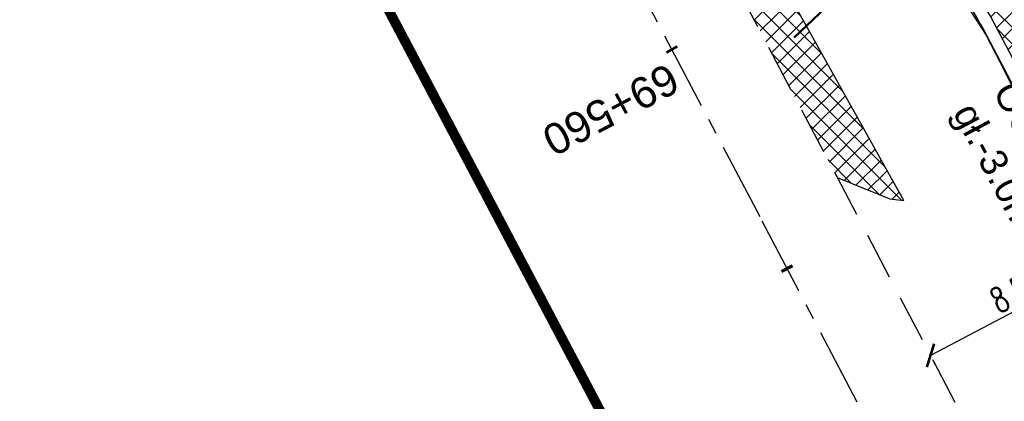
# Model space of a CAD drawing. Header units: metres. Extents: x 7529682 to 7533711, y 5721195 to 5727842.
# Tile 36 of 232: x 7531116 to 7531156, y 5725059 to 5725075. Entities that reach past the tile are written whole.
import ezdxf

# ---------------------------------------------------------------- set-up
doc = ezdxf.new("R2010")
doc.units = ezdxf.units.M
doc.header["$PDMODE"] = 1
doc.header["$PDSIZE"] = 0.3
for name, pattern in [('817-dzialki-09-05-04$0$HIDDEN', [0.375, 0.25, -0.125]), ('ACAD_ISO05W100', [33, 24, -3, 0, -3, 0, -3]), ('CENTER', [50.800000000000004, 31.75, -6.35, 6.35, -6.35]), ('HIDDEN', [9.524999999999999, 6.35, -3.175])]:
    doc.linetypes.add(name, pattern=pattern)
for name, color, linetype in [('C-DROGI-SYTUACJA-ETYKIETY', 7, 'Continuous'), ('D-hatch-pobocza', 131, 'Continuous'), ('D-otw-geotechniczne', 4, 'Continuous'), ('D-pobocza', 60, 'Continuous'), ('D-skarpa', 2, 'Continuous'), ('D-skarpa-kreskowanie', 2, 'Continuous'), ('D-wymiary', 1, 'Continuous')]:
    doc.layers.add(name, color=color, linetype=linetype)
for name, color, linetype, lineweight, true_color in [('D-hatch-ciag-pieszo-rowerowy', 7, 'Continuous', 13, 0xff9f80), ('D-LR-etap-III', 7, '817-dzialki-09-05-04$0$HIDDEN', 50, 0x00008f), ('D-przekroje-pop', 7, 'Continuous', 50, 0x000099)]:
    doc.layers.add(name, color=color, linetype=linetype, lineweight=lineweight, true_color=true_color)
for name, color, linetype, lineweight in [('D-krawędzie', 3, 'Continuous', 30), ('D-obrzeża', 2, 'Continuous', 30), ('D-oś', 10, 'CENTER', 30), ('D-pas-drogowy', 7, 'ACAD_ISO05W100', 50)]:
    doc.layers.add(name, color=color, linetype=linetype, lineweight=lineweight)
doc.styles.add('ARIAL', font='arial.ttf', dxfattribs={"height": 1})
doc.styles.add('DIMTEXT', font='simplex.shx', dxfattribs={"width": 0.7})
doc.styles.get("Standard").update_dxf_attribs({"font": 'arial.ttf'})
doc.dimstyles.new('500', dxfattribs={"dimtxt": 1, "dimasz": 0.6999999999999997, "dimexe": 0.2, "dimexo": 0.5, "dimgap": 0.2, "dimtad": 1, "dimrnd": 0.005, "dimzin": 0, "dimdsep": 46, "dimtxsty": 'DIMTEXT', "dimblk": 'ARCHTICK', "dimcen": 0, "dimclrd": 256, "dimclre": 256, "dimclrt": 2, "dimadec": 5, "dimazin": 0, "dimtfac": 1, "dimtofl": 0, "dimtmove": 0, "dimatfit": 3, "dimfxl": 1, "dimtolj": 1, "dimtzin": 0, "dimlwd": -1, "dimlwe": -1, "dimarcsym": 0})
pattern_1 = [(45, (0, 0), (-0.3367596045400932, 0.3367596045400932), []), (135, (0, 0), (-0.3367596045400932, -0.3367596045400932), [])]

# ---------------------------------------------------------------- blocks, each defined once
blk = doc.blocks.new('AeccTickLine')
at = {"color": 0, "linetype": 'ByBlock', "lineweight": -2}
blk.add_line((0, 1), (-3.673819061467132e-16, -1), dxfattribs=at)
blk = doc.blocks.new('_ArchTick')
at = {"color": 0, "linetype": 'ByBlock', "const_width": 0.15}
blk.add_lwpolyline([(-0.5, -0.5), (0.5, 0.5)], dxfattribs=at)
blk = doc.blocks.new('*D77')
at = {"layer": 'D-wymiary', "transparency": 16777216}
for p, q in [((7531160.660614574, 5725065.002524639), (7531153.086024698, 5725061.029181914)), ((7531160.850076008, 5725064.641344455), (7531160.753520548, 5725064.825413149)), ((7531153.275486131, 5725060.668001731), (7531153.178930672, 5725060.852070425))]:
    blk.add_line(p, q, dxfattribs=at)
at = {"layer": 'Defpoints', "color": 0, "transparency": 16777216}
for p in [(7531160.617811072, 5725065.084123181), (7531153.043221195, 5725061.110780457), (7531153.086024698, 5725061.029181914)]:
    blk.add_point(p, dxfattribs=at)
at = {"layer": 'D-wymiary', "transparency": 16777216, "xscale": 0.6999999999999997, "yscale": 0.6999999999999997, "zscale": 0.6999999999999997}
for p, rotation in [((7531160.660614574, 5725065.002524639), 27.67980033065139), ((7531153.086024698, 5725061.029181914), 207.6798003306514)]:
    blk.add_blockref('_ArchTick', p, dxfattribs=dict(at, rotation=rotation))
at = {"layer": 'D-wymiary', "color": 2, "transparency": 16777216, "insert": (7531156.548148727, 5725063.635743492), "char_height": 1, "attachment_point": 5, "rotation": 27.67980033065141, "style": 'DIMTEXT'}
blk.add_mtext('\\A1;8.56', dxfattribs=at)

msp = doc.modelspace()

# ---------------------------------------------------------------- hatches: boundary and pattern name
at = {"layer": 'D-hatch-ciag-pieszo-rowerowy'}
h = msp.add_hatch(dxfattribs=at)
h.set_pattern_fill('ANSI37', color=256, scale=0.15, style=0)
h.set_pattern_definition(pattern_1)
edge = h.paths.add_edge_path()
edge.add_line((7531153.086514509, 5725081.510651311), (7531151.456638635, 5725079.596189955))
edge.add_line((7531151.456638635, 5725079.596189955), (7531153.382484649, 5725077.565274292))
edge.add_arc((7531142.498067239, 5725067.243963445), 14.99999999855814, 27.78069431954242, 43.47889924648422, ccw=False)
edge.add_line((7531155.769138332, 5725074.235291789), (7531156.913255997, 5725072.063506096))
edge.add_line((7531156.913255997, 5725072.063506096), (7531159.315153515, 5725067.482512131))
edge.add_line((7531159.315153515, 5725067.482512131), (7531159.571573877, 5725067.580897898))
edge.add_line((7531159.571573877, 5725067.580897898), (7531160.08253576, 5725067.813434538))
edge.add_line((7531160.08253576, 5725067.813434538), (7531160.661084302, 5725068.066323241))
edge.add_line((7531160.661084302, 5725068.066323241), (7531162.122616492, 5725068.74186684))
edge.add_line((7531162.122616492, 5725068.74186684), (7531164.32240203, 5725069.742980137))
edge.add_line((7531164.32240203, 5725069.742980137), (7531163.357744, 5725071.533248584))
edge.add_line((7531163.357744, 5725071.533248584), (7531162.182687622, 5725071.112539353))
edge.add_arc((7531161.508528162, 5725072.995491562), 1.999999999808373, 207.780694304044, 289.6990549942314, ccw=False)
edge.add_line((7531159.739052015, 5725072.06331445), (7531157.82035058, 5725075.705429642))
edge.add_arc((7531144.549279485, 5725068.714101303), 14.9999999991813, 27.78069429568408, 43.47889927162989)
edge.add_line((7531155.43369689, 5725079.035412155), (7531153.086514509, 5725081.510651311))
at = {"layer": 'D-hatch-pobocza'}
h = msp.add_hatch(dxfattribs=at)
h.set_pattern_fill('ANSI37', color=256, scale=0.15, style=0)
h.set_pattern_definition(pattern_1)
h.paths.add_polyline_path([(7531057.009999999, 5725246.72), (7531044.19, 5725271.11), (7531030.969999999, 5725296.42), (7531019.37, 5725318.31), (7531007.54, 5725340.71), (7530994.469999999, 5725365.47), (7530982.58, 5725387.65), (7530971.809999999, 5725408.22), (7530959.96, 5725430.76), (7530944.54, 5725460.14), (7530935.92, 5725477.07), (7530923.099999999, 5725500.31), (7530908, 5725529.49), (7530889.658288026, 5725563.375066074), (7530889.585888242, 5725561.256865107), (7530918.171722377, 5725507.178125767), (7530950.162943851, 5725446.305402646), (7530993.419108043, 5725364.264712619), (7531022.766433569, 5725308.719304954), (7531053.80955549, 5725249.872416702), (7531081.165622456, 5725197.874670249), (7531103.902359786, 5725154.540603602), (7531128.123220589, 5725108.448161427), (7531149.321390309, 5725068.209396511), (7531151.44, 5725067.36), (7531152.004139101, 5725067.286014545), (7531141.2, 5725086.69), (7531129.87, 5725108.78), (7531118.46, 5725130.11), (7531107.389999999, 5725151.39), (7531095.36, 5725174.01), (7531083.61, 5725196.49), (7531071.559999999, 5725218.8)])

# ---------------------------------------------------------------- linework, layer by layer
at = {"layer": 'D-krawędzie', "linetype": 'HIDDEN', "ltscale": 0.3, "flags": 128}
msp.add_lwpolyline([(7530572.009999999, 5726166.06), (7530620.380949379, 5726072.761487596), (7530641.555222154, 5726032.007915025), (7530660.960861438, 5725995.070069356), (7530689.128213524, 5725941.540167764), (7530707.335918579, 5725907.031820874), (7530725.255781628, 5725873.092686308), (7530743.969545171, 5725837.653904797), (7530770.526708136, 5725787.119408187), (7530787.864146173, 5725754.266918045), (7530809.897571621, 5725712.541613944), (7530824.739035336, 5725684.389287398), (7530840.856259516, 5725653.693092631), (7530860.675070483, 5725616.154465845), (7530865.283000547, 5725607.394015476), (7530878.050274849, 5725583.079962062), (7530918.171722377, 5725507.178125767), (7530950.162943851, 5725446.305402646), (7530993.419108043, 5725364.264712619), (7531022.766433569, 5725308.719304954), (7531053.80955549, 5725249.872416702), (7531081.165622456, 5725197.874670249), (7531103.902359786, 5725154.540603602), (7531128.123220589, 5725108.448161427), (7531149.3, 5725068.249999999), (7531167.380094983, 5725033.766927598), (7531197.164745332, 5724976.987689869), (7531228.151004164, 5724918.034426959), (7531253.152837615, 5724870.491119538), (7531286.7961686, 5724806.653565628), (7531306.739858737, 5724768.664832), (7531335.094443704, 5724714.652299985), (7531357.3191504, 5724672.438740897), (7531373.644908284, 5724641.454376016), (7531392.161870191, 5724605.998675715), (7531418.480331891, 5724555.852756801), (7531439.726902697, 5724515.582472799), (7531468.399107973, 5724461.077223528), (7531491.782023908, 5724416.527754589), (7531531.990296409, 5724339.832565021), (7531557.226635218, 5724291.658956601), (7531569.851546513, 5724267.577443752), (7531591.375556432, 5724226.547822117), (7531610.003879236, 5724191.103071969), (7531616.882991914, 5724177.998849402), (7531629.984986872, 5724153.025496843), (7531641.006768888, 5724132.021778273), (7531664.906257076, 5724087.616922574), (7531677.64401952, 5724064.785715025), (7531683.112433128, 5724054.988140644), (7531686.752875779, 5724048.180044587), (7531695.447538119, 5724031.696667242), (7531703.748818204, 5724015.917210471), (7531709.214143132, 5724005.513965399), (7531719.388607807, 5723986.14687362), (7531726.295217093, 5723973.000144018), (7531732.740794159, 5723960.735633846), (7531735.13, 5723956.19)], dxfattribs=at)
at = {"layer": 'D-LR-etap-III', "ltscale": 10, "flags": 128}
msp.add_lwpolyline([(7531750.474471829, 5723895.103125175, 0.4, 0.4, 0), (7531750.505, 5723895.13, 0.4, 0.4, 0), (7531682.71, 5724022.92, 0.4, 0.4, 0), (7531619.177023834, 5724147.203692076, 0.4, 0.4, 0), (7531592.308960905, 5724198.48863389, 0.4, 0.4, 0), (7531553.263875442, 5724272.918564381, 0.4, 0.4, 0), (7531504.019999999, 5724366.79, 0.4, 0.4, 0), (7531482.09, 5724407.62, 0.4, 0.4, 0), (7531412.350402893, 5724541.182759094, 0.4, 0.4, 0), (7531388.463669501, 5724586.929768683, 0.4, 0.4, 0), (7531345.12, 5724669.94, 0.4, 0.4, 0), (7531127.66, 5725081.67, 0.4, 0.4, 0), (7531059.253139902, 5725211.040795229, 0.4, 0.4, 0), (7531008.007244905, 5725307.953830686, 0.4, 0.4, 0), (7530964.181635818, 5725390.835555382, 0.4, 0.4, 0), (7530914.557354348, 5725484.683561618, 0.4, 0.4, 0), (7530865.243241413, 5725577.493975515, 0.4, 0.4, 0), (7530840.085257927, 5725624.058651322, 0.4, 0.4, 0), (7530802.559525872, 5725694.924584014, 0.4, 0.4, 0), (7530755.54, 5725787.51, 0.4, 0.4, 0), (7530708.717810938, 5725876.303221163, 0.4, 0.4, 0), (7530695.12, 5725902.09, 0.4, 0.4, 0), (7530642.91397006, 5726001.07839487, 0.4, 0.4, 0), (7530634.934723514, 5726016.146615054, 0.4, 0.4, 0), (7530610.820000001, 5726061.929999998, 0.4, 0.4, 0), (7530610.820000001, 5726061.929999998, 0.4, 0.4, 0), (7530607.21, 5726063.51, 0.4, 0.4, 0), (7530597.42, 5726080.68, 0.4, 0.4, 0), (7530591.16, 5726088.44, 0.4, 0.4, 0), (7530581.28, 5726107.21, 0.4, 0.4, 0), (7530571.29, 5726130.56, 0.4, 0.4, 0), (7530549.554994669, 5726171.527317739, 0.4, 0.4, 0), (7530531.014309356, 5726206.473807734, 0.4, 0.4, 0), (7530516.461208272, 5726236.016618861, 0.4, 0.4, 0), (7530500.798929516, 5726266.141265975, 0.4, 0.4, 0), (7530491.349999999, 5726283.94, 0.4, 0.4, 0), (7530482.4, 5726303.41, 0.4, 0.4, 0), (7530482.4, 5726303.41, 0.4, 0.4, 0), (7530450.41, 5726357.28, 0.4, 0.4, 0), (7530397.759396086, 5726458.499907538, 0.4, 0.4, 0), (7530334.707815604, 5726583.664702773, 0.4, 0.4, 0), (7530303.939274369, 5726645.167943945, 0.4, 0.4, 0), (7530300.509779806, 5726651.777515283, 0.4, 0.4, 0), (7530289.213532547, 5726671.966724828, 0.4, 0.4, 0), (7530281.54, 5726685.57, 0.4, 0.4, 0), (7530261.37085633, 5726724.163374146, 0.4, 0.4, 0), (7530254.03, 5726738.21, 0.4, 0.4, 0), (7530197.219999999, 5726845.06, 0.4, 0.4, 0), (7530194.71, 5726849.15, 0.4, 0.4, 0), (7530195.92, 5726850.75, 0.4, 0.4, 0), (7530170.546669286, 5726892.961489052, 0.4, 0.4, 0), (7530143.174718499, 5726945.065838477, 0.4, 0.4, 0), (7530105.059999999, 5727018.32, 0.4, 0.4, 0), (7530100.059999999, 5727027.16, 0.4, 0.4, 0), (7530062.318670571, 5727099.625398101, 0.4, 0.4, 0), (7530015.378537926, 5727189.420463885, 0.4, 0.4, 0), (7529983.207960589, 5727250.206596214, 0.4, 0.4, 0), (7529953.284293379, 5727306.74720398, 0.4, 0.4, 0), (7529900.67053443, 5727406.15903814, 0.4, 0.4, 0), (7529890.630239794, 5727425.131178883, 0.4, 0.4, 0), (7529875.155383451, 5727454.426350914, 0.4, 0.4, 0), (7529857.560096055, 5727487.787346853, 0.4, 0.4, 0), (7529835.194401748, 5727530.19312405, 0.4, 0.4, 0), (7529811.740544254, 5727574.662079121, 0.4, 0.4, 0), (7529792.101859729, 5727611.922638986, 0.4, 0.4, 0), (7529768.066117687, 5727657.469613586, 0.4, 0.4, 0), (7529755.210566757, 5727682.131373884, 0.4, 0.4, 0), (7529753.309999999, 5727681.13, 0.4, 0.4, 0), (7529739.21, 5727707.77, 0.4, 0.4, 0), (7529735.394745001, 5727711.251990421, 0.4, 0.4, 0), (7529725.42, 5727730.2, 0.4, 0.4, 0), (7529723.55, 5727729.88, 0.4, 0.4, 0), (7529695.566668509, 5727782.932080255, 0.4, 0.4, 0), (7529717.67971874, 5727794.024357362, 0.4, 0.4, 0), (7529736.274870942, 5727758.647400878, 0.4, 0.4, 0), (7529736.274870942, 5727758.647400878, 0.4, 0.4, 0), (7529744.511003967, 5727750.406106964, 0.4, 0.4, 0), (7529744.511003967, 5727750.406106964, 0.4, 0.4, 0), (7529750.282568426, 5727738.549848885, 0.4, 0.4, 0), (7529777.108510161, 5727687.569424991, 0.4, 0.4, 0), (7529796.51537536, 5727651.329932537, 0.4, 0.4, 0), (7529814.937945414, 5727616.793170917, 0.4, 0.4, 0), (7529839.006722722, 5727572.303976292, 0.4, 0.4, 0), (7529860.617626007, 5727532.509108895, 0.4, 0.4, 0), (7529882.348967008, 5727491.504261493, 0.4, 0.4, 0), (7529904.865139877, 5727449.096370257, 0.4, 0.4, 0), (7529920.747384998, 5727418.884773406, 0.4, 0.4, 0), (7529946.676504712, 5727368.547487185, 0.4, 0.4, 0), (7529972.024701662, 5727320.573310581, 0.4, 0.4, 0), (7529987.740014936, 5727290.153392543, 0.4, 0.4, 0), (7529996.497385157, 5727273.661630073, 0.4, 0.4, 0), (7530017.541471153, 5727234.202689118, 0.4, 0.4, 0), (7530033.053657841, 5727204.864166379, 0.4, 0.4, 0), (7530051.622983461, 5727170.222745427, 0.4, 0.4, 0), (7530069.276612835, 5727137.015751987, 0.4, 0.4, 0), (7530089.385386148, 5727097.533639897, 0.4, 0.4, 0), (7530109.712512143, 5727060.746615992, 0.4, 0.4, 0), (7530136.769722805, 5727011.640131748, 0.4, 0.4, 0), (7530162.446686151, 5726962.743777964, 0.4, 0.4, 0), (7530187.674104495, 5726916.992101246, 0.4, 0.4, 0), (7530207.820739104, 5726879.335323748, 0.4, 0.4, 0), (7530230.625609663, 5726834.518686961, 0.4, 0.4, 0), (7530262.288093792, 5726776.61832811, 0.4, 0.4, 0), (7530277.509672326, 5726760.213143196, 0.4, 0.4, 0), (7530286.036865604, 5726744.106684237, 0.4, 0.4, 0), (7530288.097472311, 5726735.884066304, 0.4, 0.4, 0), (7530290.393870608, 5726725.046963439, 0.4, 0.4, 0), (7530296.17664807, 5726713.582980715, 0.4, 0.4, 0), (7530302.726195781, 5726701.18226779, 0.4, 0.4, 0), (7530325.685047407, 5726657.466383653, 0.4, 0.4, 0), (7530343.243978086, 5726623.648592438, 0.4, 0.4, 0), (7530360.229820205, 5726591.746871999, 0.4, 0.4, 0), (7530383.20855044, 5726548.059469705, 0.4, 0.4, 0), (7530406.017875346, 5726503.605514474, 0.4, 0.4, 0), (7530427.464919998, 5726462.620289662, 0.4, 0.4, 0), (7530447.9278544, 5726424.388014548, 0.4, 0.4, 0), (7530471.126878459, 5726379.920667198, 0.4, 0.4, 0), (7530490.501003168, 5726343.033350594, 0.4, 0.4, 0), (7530509.499458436, 5726306.733076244, 0.4, 0.4, 0), (7530529.890269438, 5726267.244072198, 0.4, 0.4, 0), (7530543.852446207, 5726238.990319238, 0.4, 0.4, 0), (7530554.808897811, 5726218.943990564, 0.4, 0.4, 0), (7530559.027108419, 5726212.223286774, 0.4, 0.4, 0), (7530563.060988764, 5726206.409670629, 0.4, 0.4, 0), (7530566.93354971, 5726200.463543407, 0.4, 0.4, 0), (7530569.771022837, 5726194.901501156, 0.4, 0.4, 0), (7530571.47319415, 5726191.282350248, 0.4, 0.4, 0), (7530572.839142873, 5726188.024533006, 0.4, 0.4, 0), (7530575.295071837, 5726182.034664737, 0.4, 0.4, 0), (7530579.736851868, 5726173.306070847, 0.4, 0.4, 0), (7530583.3, 5726167.41, 0.4, 0.4, 0), (7530593.4, 5726163.33, 0.4, 0.4, 0), (7530598.618375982, 5726155.264489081, 0.4, 0.4, 0), (7530608.258304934, 5726140.497132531, 0.4, 0.4, 0), (7530603.269999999, 5726136.83, 0.4, 0.4, 0), (7530606.53, 5726131.84, 0.4, 0.4, 0), (7530604.239057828, 5726124.21679044, 0.4, 0.4, 0), (7530605.847136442, 5726121.630127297, 0.4, 0.4, 0), (7530608.971611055, 5726116.164124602, 0.4, 0.4, 0), (7530618.114293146, 5726097.791111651, 0.4, 0.4, 0), (7530651.213125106, 5726034.959524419, 0.4, 0.4, 0), (7530670.243741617, 5725998.61095082, 0.4, 0.4, 0), (7530698.075474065, 5725945.952624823, 0.4, 0.4, 0), (7530716.505955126, 5725911.3051464, 0.4, 0.4, 0), (7530735.223454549, 5725875.667401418, 0.4, 0.4, 0), (7530752.504235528, 5725842.154920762, 0.4, 0.4, 0), (7530778.310652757, 5725793.501254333, 0.4, 0.4, 0), (7530797.499961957, 5725756.381811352, 0.4, 0.4, 0), (7530812.518974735, 5725728.28874362, 0.4, 0.4, 0), (7530820.039295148, 5725713.160404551, 0.4, 0.4, 0), (7530822.422446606, 5725710.193574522, 0.4, 0.4, 0), (7530833.154893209, 5725688.800634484, 0.4, 0.4, 0), (7530849.629354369, 5725656.158601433, 0.4, 0.4, 0), (7530867.98290276, 5725621.963939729, 0.4, 0.4, 0), (7530872.629809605, 5725612.88760475, 0.4, 0.4, 0), (7530880.354488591, 5725597.594500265, 0.4, 0.4, 0), (7530883.839446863, 5725593.389159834, 0.4, 0.4, 0), (7530891.782113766, 5725587.763349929, 0.4, 0.4, 0), (7530895.038670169, 5725584.280746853, 0.4, 0.4, 0), (7530897.033644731, 5725580.941110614, 0.4, 0.4, 0), (7530900.951646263, 5725579.945856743, 0.4, 0.4, 0), (7530904.80970798, 5725571.977328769, 0.4, 0.4, 0), (7530903.682362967, 5725568.566434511, 0.4, 0.4, 0), (7530908.900614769, 5725558.844845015, 0.4, 0.4, 0), (7530910.252030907, 5725545.671606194, 0.4, 0.4, 0), (7530912.872986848, 5725538.645543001, 0.4, 0.4, 0), (7530945.278171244, 5725478.464284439, 0.4, 0.4, 0), (7530959.692318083, 5725450.24628822, 0.4, 0.4, 0), (7531002.82670893, 5725368.192370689, 0.4, 0.4, 0), (7531044.703532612, 5725290.314293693, 0.4, 0.4, 0), (7531064.098839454, 5725253.212562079, 0.4, 0.4, 0), (7531083.010253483, 5725216.677517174, 0.4, 0.4, 0), (7531113.013137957, 5725158.465613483, 0.4, 0.4, 0), (7531137.364304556, 5725113.07076138, 0.4, 0.4, 0), (7531150.830830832, 5725086.711759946, 0.4, 0.4, 0), (7531159.745663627, 5725076.640848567, 0.4, 0.4, 0), (7531166.309999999, 5725074.58, 0.4, 0.4, 0), (7531172.29, 5725062.58, 0.4, 0.4, 0), (7531170.589828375, 5725055.605912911, 0.4, 0.4, 0), (7531173.732823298, 5725044.080706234, 0.4, 0.4, 0), (7531215.342008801, 5724964.859648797, 0.4, 0.4, 0), (7531238.054496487, 5724921.684649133, 0.4, 0.4, 0), (7531262.389821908, 5724875.282876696, 0.4, 0.4, 0), (7531295.587160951, 5724811.265731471, 0.4, 0.4, 0), (7531348.487908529, 5724712.362812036, 0.4, 0.4, 0), (7531363.740817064, 5724682.68394264, 0.4, 0.4, 0), (7531366.986905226, 5724675.865317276, 0.4, 0.4, 0), (7531382.541261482, 5724646.110625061, 0.4, 0.4, 0), (7531401.299165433, 5724610.874551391, 0.4, 0.4, 0), (7531428.964837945, 5724558.862274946, 0.4, 0.4, 0), (7531449.111202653, 5724520.397801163, 0.4, 0.4, 0), (7531477.292992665, 5724465.831467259, 0.4, 0.4, 0), (7531500.996290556, 5724421.112506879, 0.4, 0.4, 0), (7531512.121834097, 5724400.549045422, 0.4, 0.4, 0), (7531513.78163794, 5724396.757451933, 0.4, 0.4, 0), (7531526.32, 5724379.39, 0.4, 0.4, 0), (7531566.783642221, 5724302.73628205, 0.4, 0.4, 0), (7531578.579156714, 5724282.774819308, 0.4, 0.4, 0), (7531584.232619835, 5724273.111246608, 0.4, 0.4, 0), (7531590.109283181, 5724263.508189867, 0.4, 0.4, 0), (7531593.027899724, 5724258.771479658, 0.4, 0.4, 0), (7531595.711841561, 5724254.226824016, 0.4, 0.4, 0), (7531601.659976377, 5724243.898197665, 0.4, 0.4, 0), (7531606.097733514, 5724235.986407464, 0.4, 0.4, 0), (7531609.382207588, 5724230.799061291, 0.4, 0.4, 0), (7531611.580260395, 5724227.671180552, 0.4, 0.4, 0), (7531612.707802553, 5724225.86410867, 0.4, 0.4, 0), (7531618.665224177, 5724214.480919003, 0.4, 0.4, 0), (7531619.885522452, 5724212.333950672, 0.4, 0.4, 0), (7531620.931818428, 5724210.787064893, 0.4, 0.4, 0), (7531623.518605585, 5724207.111542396, 0.4, 0.4, 0), (7531626.143926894, 5724203.61306897, 0.4, 0.4, 0), (7531632.022984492, 5724196.485954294, 0.4, 0.4, 0), (7531653.949089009, 5724152.617641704, 0.4, 0.4, 0), (7531656.750690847, 5724143.103797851, 0.4, 0.4, 0), (7531659.61440691, 5724133.254504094, 0.4, 0.4, 0), (7531661.627147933, 5724128.646047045, 0.4, 0.4, 0.01093811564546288), (7531674.314987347, 5724101.43546424, 0.4, 0.4, 0), (7531685.137626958, 5724081.408252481, 0.4, 0.4, 0), (7531692.159945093, 5724066.277333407, 0.4, 0.4, 0), (7531699.662164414, 5724051.388120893, 0.4, 0.4, 0), (7531704.480624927, 5724040.808561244, 0.4, 0.4, 0), (7531704.480624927, 5724040.808561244, 0.4, 0.4, 0), (7531704.401251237, 5724037.368913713, 0.4, 0.4, 0), (7531720.383609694, 5724003.441317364, 0.4, 0.4, 0), (7531728.79890528, 5723986.206298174, 0.4, 0.4, 0), (7531733.237926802, 5723977.192631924, 0.4, 0.4, 0), (7531736.750027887, 5723969.505210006, 0.4, 0.4, 0), (7531737.336143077, 5723968.518916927, 0.4, 0.4, 0), (7531738.285051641, 5723967.699360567, 0.4, 0.4, 0), (7531742.180915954, 5723962.346428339, 0.4, 0.4, 0), (7531744.286141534, 5723958.615526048, 0.4, 0.4, 0), (7531755.393260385, 5723944.192617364, 0.4, 0.4, 0), (7531758.69, 5723936.76, 0.4, 0.4, 0), (7531780.08, 5723929.25, 0.4, 0.4, 0), (7531792.611989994, 5723906.337708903, 0.4, 0.4, 0), (7531792.611989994, 5723906.337708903, 0.4, 0.4, 0), (7531756.962094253, 5723883.055323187, 0.4, 0.4, 0), (7531750.46, 5723895.130000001, 0.4, 0.4, 0), (7531750.46, 5723895.130000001, 0, 0, 0)], format="xyseb", dxfattribs=at)
at = {"layer": 'D-obrzeża'}
msp.add_lwpolyline([(7531034.112408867, 5725300.511149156), (7531058.833112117, 5725253.649354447, -0.004400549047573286), (7531061.255728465, 5725248.957317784), (7531070.597494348, 5725230.467116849, 0.004122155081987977), (7531072.864405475, 5725226.070641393), (7531086.276745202, 5725200.576792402), (7531109.014771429, 5725157.240269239), (7531130.341235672, 5725117.66980598, -0.009011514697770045), (7531135.298873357, 5725108.060358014), (7531145.035806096, 5725088.322043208, 0.07528570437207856), (7531150.171491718, 5725080.951451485), (7531153.382484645, 5725077.565274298, -0.06860366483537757), (7531155.769138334, 5725074.235291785), (7531156.913255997, 5725072.063506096)], format="xyb", dxfattribs=at)
at = {"layer": 'D-oś', "ltscale": 0.1}
msp.add_lwpolyline([(7531488.682972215, 5724414.901138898), (7531465.30154836, 5724459.447768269), (7531436.630334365, 5724513.951133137), (7531415.382990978, 5724554.222881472), (7531389.061122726, 5724604.375291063), (7531370.54547166, 5724639.828481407), (7531354.22214964, 5724670.808223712), (7531331.99647235, 5724713.023626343), (7531303.640952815, 5724767.037938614), (7531283.698553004, 5724805.024214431), (7531250.055061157, 5724868.862076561), (7531225.052886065, 5724916.406033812), (7531194.065303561, 5724975.361817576), (7531164.280332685, 5725032.141666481), (7531146.201824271, 5725066.621712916), (7531125.025790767, 5725106.818458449), (7531100.803065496, 5725152.914450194), (7531078.067230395, 5725196.24679728), (7531050.712974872, 5725248.241100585), (7531019.671816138, 5725307.084268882), (7530990.323090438, 5725362.632329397), (7530947.065833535, 5725444.675091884), (7530915.075467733, 5725505.546186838), (7530874.953735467, 5725581.448561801)], dxfattribs=at)
at = {"layer": 'D-pas-drogowy', "ltscale": 0.2, "flags": 128}
msp.add_lwpolyline([(7531633.018560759, 5724182.834272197, 0.4, 0.4, 0), (7531617.558899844, 5724211.608162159, 0.4, 0.4, 0), (7531566.783642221, 5724302.73628205, 0.4, 0.4, 0), (7531538.419082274, 5724356.469679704, 0.4, 0.4, 0), (7531526.32, 5724379.39, 0.4, 0.4, 0), (7531516.102085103, 5724393.607319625, 0.4, 0.4, 0.001485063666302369), (7531513.78037409, 5724396.837773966, 0.4, 0.4, 0), (7531501.87, 5724413.41, 0.4, 0.4, 0), (7531474.926107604, 5724464.507896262, 0.4, 0.4, 0), (7531446.200436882, 5724518.992313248, 0.4, 0.4, 0), (7531424.962185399, 5724559.262257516, 0.4, 0.4, 0), (7531398.444460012, 5724609.565801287, 0.4, 0.4, 0), (7531379.647455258, 5724645.216004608, 0.4, 0.4, 0), (7531365.23, 5724672.56, 0.4, 0.4, 0), (7531341.305752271, 5724717.915356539, 0.4, 0.4, 0), (7531312.899996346, 5724771.788898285, 0.4, 0.4, 0), (7531292.590923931, 5724810.306502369, 0.4, 0.4, 0), (7531259.391619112, 5724873.271351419, 0.4, 0.4, 0), (7531233.740401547, 5724921.922582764, 0.4, 0.4, 0), (7531203.072738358, 5724980.092044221, 0.4, 0.4, 0), (7531173.471398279, 5725036.225177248, 0.4, 0.4, 0), (7531168.269999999, 5725046.09, 0.4, 0.4, 0), (7531172.29, 5725062.58, 0.4, 0.4, 0), (7531166.309999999, 5725074.58, 0.4, 0.4, 0), (7531150.32, 5725079.6, 0.4, 0.4, 0), (7531141.5, 5725096.43, 0.4, 0.4, 0), (7531109.311735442, 5725157.814415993, 0.4, 0.4, 0), (7531086.641300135, 5725201.047918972, 0.4, 0.4, 0), (7531059.198258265, 5725253.383662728, 0.4, 0.4, 0), (7531028.206828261, 5725312.48946212, 0.4, 0.4, 0), (7530999.104694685, 5725367.990143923, 0.4, 0.4, 0), (7530956.247527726, 5725449.724815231, 0.4, 0.4, 0), (7530924.397774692, 5725510.463768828, 0.4, 0.4, 0), (7530897.509999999, 5725561.74, 0.4, 0.4, 0), (7530894.46, 5725566.14, 0.4, 0.4, 0), (7530892.16, 5725570.49, 0.4, 0.4, 0), (7530869.362688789, 5725613.307018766, 0.4, 0.4, 0), (7530861.693971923, 5725627.704613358, 0.4, 0.4, 0), (7530852.74, 5725644.52, 0.4, 0.4, 0), (7530831.509999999, 5725684.2, 0.4, 0.4, 0), (7530811.13, 5725722.52, 0.4, 0.4, 0), (7530792.3476413, 5725757.940652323, 0.4, 0.4, 0), (7530768.03, 5725803.8, 0.4, 0.4, 0), (7530748.768542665, 5725840.178507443, 0.4, 0.4, 0), (7530727.7, 5725879.97, 0.4, 0.4, 0), (7530712.0981582, 5725909.54523909, 0.4, 0.4, 0), (7530693.644105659, 5725944.645156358, 0.4, 0.4, 0), (7530665.702224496, 5725997.538976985, 0.4, 0.4, 0), (7530641.759999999, 5726042.88, 0.4, 0.4, 0), (7530616.5, 5726091.48, 0.4, 0.4, 0), (7530604.628439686, 5726114.319880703, 0.4, 0.4, -0.007762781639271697), (7530602.5, 5726118.43, 0.4, 0.4, 0), (7530603.992037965, 5726123.394821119, 0.4, 0.4, 0), (7530606.53, 5726131.84, 0.4, 0.4, 0), (7530603.269999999, 5726136.83, 0.4, 0.4, 0), (7530593.775620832, 5726151.368713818, 0.4, 0.4, 0), (7530590.202637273, 5726156.84001263, 0.4, 0.4, 0), (7530583.3, 5726167.41, 0.4, 0.4, 0), (7530580.578343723, 5726170.427567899, 0.4, 0.4, 0), (7530575.849999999, 5726175.67, 0.4, 0.4, 0), (7530569.009999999, 5726186.66, 0.4, 0.4, 0), (7530562.555322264, 5726199.189409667, 0.4, 0.4, 0), (7530555.67, 5726211.39, 0.4, 0.4, 0), (7530548.29, 5726224.23, 0.4, 0.4, 0), (7530540.58, 5726237.71, 0.4, 0.4, 0), (7530532.679999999, 5726252.65, 0.4, 0.4, 0), (7530524.059999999, 5726269.35, 0.4, 0.4, 0), (7530502.82, 5726309.91, 0.4, 0.4, 0), (7530488.83, 5726336.63, 0.4, 0.4, 0), (7530466.03, 5726380.16, 0.4, 0.4, 0), (7530438.469999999, 5726432.77, 0.4, 0.4, 0), (7530424.53, 5726459.09, 0.4, 0.4, 0), (7530401.63, 5726502.97, 0.4, 0.4, 0), (7530383.38, 5726538.06, 0.4, 0.4, 0), (7530353.969999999, 5726593.52, 0.4, 0.4, 0), (7530338.469999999, 5726622.74, 0.4, 0.4, 0), (7530322.009999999, 5726653.88, 0.4, 0.4, 0), (7530297.54, 5726700.33, 0.4, 0.4, 0), (7530287.38, 5726719.6, 0.4, 0.4, 0), (7530285.94993921, 5726722.315508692, 0.4, 0.4, 0), (7530280.259999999, 5726733.12, 0.4, 0.4, 0), (7530266.73, 5726758.74, 0.4, 0.4, 0), (7530260.42, 5726770.47, 0.4, 0.4, 0), (7530253.25, 5726783.82, 0.4, 0.4, 0), (7530244.95, 5726799.33, 0.4, 0.4, 0), (7530239.389999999, 5726808.49, 0.4, 0.4, 0), (7530238.29, 5726807.9, 0.4, 0.4, 0), (7530218.11, 5726850.67, 0.4, 0.4, 0), (7530175.906646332, 5726928.168028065, 0.4, 0.4, 0), (7530096.679999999, 5727076.15, 0.4, 0.4, 0), (7530094.679999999, 5727079.89, 0.4, 0.4, 0), (7530064.59693469, 5727135.522637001, 0.4, 0.4, 0), (7530046.730970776, 5727168.8921561, 0.4, 0.4, 0), (7530025.803045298, 5727208.461374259, 0.4, 0.4, 0), (7530012.846501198, 5727232.979315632, 0.4, 0.4, 0), (7529994.15, 5727268.45, 0.4, 0.4, 0), (7529981.670868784, 5727291.93018666, 0.4, 0.4, 0), (7529949.889999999, 5727351.73, 0.4, 0.4, 0), (7529924.75, 5727399.03, 0.4, 0.4, 0), (7529915.515824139, 5727417.099754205, 0.4, 0.4, 0), (7529885.83, 5727475.19, 0.4, 0.4, 0), (7529862.559999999, 5727519.97, 0.4, 0.4, 0), (7529852.984923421, 5727538.191086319, 0.4, 0.4, 0), (7529836.513084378, 5727569.51130111, 0.4, 0.4, 0), (7529815.36890814, 5727609.140983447, 0.4, 0.4, 0), (7529792.795203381, 5727651.247499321, 0.4, 0.4, 0), (7529774.199114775, 5727685.858348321, 0.4, 0.4, 0), (7529746.966026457, 5727736.059440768, 0.4, 0.4, 0), (7529733.92, 5727757.62, 0.4, 0.4, 0), (7529708.607472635, 5727806.388536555, 0.4, 0.4, 0), (7529688.491967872, 5727796.344621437, 0.4, 0.4, 0), (7529723.55, 5727729.88, 0.4, 0.4, 0), (7529725.42, 5727730.2, 0.4, 0.4, 0), (7529735.38, 5727711.28, 0.4, 0.4, 0), (7529739.21, 5727707.77, 0.4, 0.4, 0), (7529753.309999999, 5727681.13, 0.4, 0.4, 0), (7529755.178396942, 5727682.114424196, 0.4, 0.4, 0), (7529792.101859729, 5727611.922638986, 0.4, 0.4, 0), (7529811.740544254, 5727574.662079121, 0.4, 0.4, 0), (7529835.194401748, 5727530.19312405, 0.4, 0.4, 0), (7529857.560096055, 5727487.787346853, 0.4, 0.4, 0), (7529875.155383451, 5727454.426350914, 0.4, 0.4, 0), (7529890.630239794, 5727425.131178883, 0.4, 0.4, 0), (7529900.67053443, 5727406.15903814, 0.4, 0.4, 0), (7529953.284293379, 5727306.74720398, 0.4, 0.4, 0), (7529983.207960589, 5727250.206596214, 0.4, 0.4, 0), (7530015.378537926, 5727189.420463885, 0.4, 0.4, 0), (7530062.318670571, 5727099.625398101, 0.4, 0.4, 0), (7530100.059999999, 5727027.16, 0.4, 0.4, 0), (7530105.059999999, 5727018.32, 0.4, 0.4, 0), (7530143.174718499, 5726945.065838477, 0.4, 0.4, 0), (7530170.546669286, 5726892.961489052, 0.4, 0.4, 0), (7530195.92, 5726850.75, 0.4, 0.4, 0), (7530194.71, 5726849.15, 0.4, 0.4, 0), (7530197.219999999, 5726845.06, 0.4, 0.4, 0), (7530254.03, 5726738.21, 0.4, 0.4, 0), (7530261.37085633, 5726724.163374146, 0.4, 0.4, 0), (7530281.54, 5726685.57, 0.4, 0.4, 0), (7530289.213532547, 5726671.966724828, 0.4, 0.4, 0), (7530300.509779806, 5726651.777515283, 0.4, 0.4, 0), (7530303.939274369, 5726645.167943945, 0.4, 0.4, 0), (7530334.707815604, 5726583.664702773, 0.4, 0.4, 0), (7530397.759396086, 5726458.499907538, 0.4, 0.4, 0), (7530450.41, 5726357.28, 0.4, 0.4, 0), (7530482.4, 5726303.41, 0.4, 0.4, 0), (7530483.687990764, 5726301.003383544, 0.4, 0.4, 0), (7530491.349999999, 5726283.94, 0.4, 0.4, 0), (7530512.67, 5726243.78, 0.4, 0.4, 0), (7530529.429999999, 5726209.46, 0.4, 0.4, 0), (7530571.29, 5726130.56, 0.4, 0.4, 0), (7530581.28, 5726107.21, 0.4, 0.4, 0), (7530591.16, 5726088.44, 0.4, 0.4, 0), (7530597.42, 5726080.68, 0.4, 0.4, 0), (7530607.21, 5726063.51, 0.4, 0.4, 0), (7530610.820000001, 5726061.929999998, 0.4, 0.4, 0), (7530634.934723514, 5726016.146615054, 0.4, 0.4, 0), (7530642.91397006, 5726001.07839487, 0.4, 0.4, 0), (7530695.12, 5725902.09, 0.4, 0.4, 0), (7530708.717810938, 5725876.303221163, 0.4, 0.4, 0), (7530755.54, 5725787.51, 0.4, 0.4, 0), (7530802.559525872, 5725694.924584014, 0.4, 0.4, 0), (7530840.085257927, 5725624.058651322, 0.4, 0.4, 0), (7530865.243241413, 5725577.493975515, 0.4, 0.4, 0), (7530914.557354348, 5725484.683561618, 0.4, 0.4, 0), (7530964.181635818, 5725390.835555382, 0.4, 0.4, 0), (7531008.007244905, 5725307.953830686, 0.4, 0.4, 0), (7531059.253139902, 5725211.040795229, 0.4, 0.4, 0), (7531127.66, 5725081.67, 0.4, 0.4, 0), (7531345.12, 5724669.94, 0.4, 0.4, 0), (7531388.463669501, 5724586.929768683, 0.4, 0.4, 0), (7531412.350402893, 5724541.182759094, 0.4, 0.4, 0), (7531482.09, 5724407.62, 0.4, 0.4, 0), (7531504.019999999, 5724366.79, 0.4, 0.4, 0), (7531519.374444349, 5724337.520497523, 0.4, 0.4, 0), (7531563.748815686, 5724252.931583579, 0.4, 0.4, 0), (7531602.175111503, 5724179.681224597, 0.4, 0.4, 0), (7531619.177023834, 5724147.203692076, 0.4, 0.4, 0), (7531625.038493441, 5724135.63500206, 0.4, 0.4, 0), (7531656.796442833, 5724073.31633882, 0.4, 0.4, 0), (7531675.12, 5724037.36, 0.4, 0.4, 0), (7531682.71, 5724022.92, 0.4, 0.4, 0), (7531705.565196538, 5723979.810545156, 0.4, 0.4, 0), (7531736.605941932, 5723921.261514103, 0.4, 0.4, 0), (7531750.46, 5723895.130000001, 0.4, 0.4, 0), (7531740.769999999, 5723886.56, 0.4, 0.4, 0), (7531732.86, 5723885, 0.4, 0.4, 0), (7531722.179999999, 5723887.77, 0.4, 0.4, 0), (7531729.87, 5723862.17, 0.4, 0.4, 0), (7531742.92, 5723861.93, 0.4, 0.4, 0), (7531763.71, 5723859.52, 0.4, 0.4, 0), (7531768.42, 5723854.12, 0.4, 0.4, 0), (7531787.42, 5723817.97, 0.4, 0.4, 0), (7531795.57, 5723809.82, 0.4, 0.4, 0), (7531816.346897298, 5723819.850397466, 0.4, 0.4, 0), (7531816.346897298, 5723819.850397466, 0.4, 0.4, 0), (7531805.059999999, 5723843.23, 0.4, 0.4, 0), (7531803.61, 5723886.23, 0.4, 0.4, 0), (7531803.61, 5723886.23, 0.4, 0.4, 0), (7531780.08, 5723929.25, 0.4, 0.4, 0), (7531758.69, 5723936.76, 0.4, 0.4, 0), (7531749.3590272, 5723946.412126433, 0.4, 0.4, 0), (7531742.71, 5723953.29, 0.4, 0.4, 0), (7531735.177368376, 5723967.877529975, 0.4, 0.4, 0), (7531722.37, 5723992.68, 0.4, 0.4, 0), (7531705.041669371, 5724030.885563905, 0.4, 0.4, 0), (7531699.469999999, 5724043.17, 0.4, 0.4, 0), (7531692.69, 5724058.11, 0.4, 0.4, 0), (7531679.672010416, 5724084.016803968, 0.4, 0.4, 0), (7531674.55, 5724094.21, 0.4, 0.4, 0), (7531666.633166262, 5724114.002855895, 0.4, 0.4, 0), (7531649, 5724153.82, 0.4, 0.4, 0), (7531641.49, 5724149.34, 0.4, 0.4, 0), (7531626.04, 5724179.34, 0.4, 0.4, 0), (7531633.03, 5724182.84, 0, 0, 0)], format="xyseb", dxfattribs=at)
at = {"layer": 'D-pobocza'}
msp.add_lwpolyline([(7531149.321390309, 5725068.209396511), (7531151.44, 5725067.36), (7531152.004139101, 5725067.286014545), (7531141.2, 5725086.69), (7531129.87, 5725108.78), (7531118.46, 5725130.11), (7531107.389999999, 5725151.39), (7531095.36, 5725174.01), (7531083.61, 5725196.49), (7531071.559999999, 5725218.8), (7531057.009999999, 5725246.72), (7531044.19, 5725271.11), (7531030.969999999, 5725296.42), (7531019.37, 5725318.31), (7531007.54, 5725340.71), (7530994.469999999, 5725365.47), (7530982.58, 5725387.65), (7530971.809999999, 5725408.22), (7530959.96, 5725430.76), (7530944.54, 5725460.14), (7530935.92, 5725477.07), (7530923.099999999, 5725500.31), (7530908, 5725529.49), (7530889.658288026, 5725563.375066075)], dxfattribs=at)
msp.add_lwpolyline([(7531033.672145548, 5725300.274113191), (7531058.388820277, 5725253.419954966, -0.004400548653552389), (7531060.811436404, 5725248.727918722), (7531070.153076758, 5725230.237966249, 0.004122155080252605), (7531072.419987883, 5725225.841490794), (7531085.834117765, 5725200.344239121), (7531108.572015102, 5725157.007961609), (7531129.894778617, 5725117.4442902, -0.009024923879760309), (7531134.859526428, 5725107.820408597), (7531144.616991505, 5725088.037758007, 0.07529938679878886), (7531149.753399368, 5725080.665702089), (7531152.972242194, 5725077.271246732, -0.0686036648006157), (7531155.358895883, 5725073.941264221), (7531156.470659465, 5725071.830893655)], format="xyb", dxfattribs=at)
at = {"layer": 'D-przekroje-pop'}
msp.add_lwpolyline([(7531157.012720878, 5725082.820129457), (7531153.384581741, 5725079.379692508), (7531147.579559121, 5725073.874993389)], dxfattribs=at)
at = {"layer": 'D-skarpa', "linetype": 'Continuous'}
msp.add_lwpolyline([(7531136.178818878, 5725104.035129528), (7531138.108214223, 5725100.027202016), (7531143.743115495, 5725087.878403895), (7531143.818772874, 5725087.716971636), (7531144.8877537, 5725085.825234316), (7531146.133490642, 5725084.048029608), (7531147.762168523, 5725082.575609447), (7531149.273387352, 5725081.065128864), (7531149.900239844, 5725080.417705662), (7531152.065922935, 5725078.129254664), (7531152.984098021, 5725077.139842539), (7531153.367388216, 5725076.710293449), (7531154.455609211, 5725075.314460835), (7531155.303502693, 5725074.007521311), (7531155.886389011, 5725072.887210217), (7531157.237784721, 5725070.228196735)], dxfattribs=at)
at = {"layer": 'D-skarpa-kreskowanie', "linetype": 'Continuous'}
for p, q in [((7531154.97792815, 5725074.588006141, 107.9329844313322), (7531154.959447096, 5725074.577169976, 107.9256054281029)), ((7531155.212899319, 5725074.147176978, 107.9383276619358), (7531155.234298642, 5725074.158734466, 107.9329415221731)), ((7531155.457524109, 5725073.711491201, 107.9458434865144), (7531155.466117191, 5725073.716003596, 107.939372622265)), ((7531155.688303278, 5725073.267932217, 107.9470698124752), (7531155.707168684, 5725073.277838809, 107.9328635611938)), ((7531155.918484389, 5725072.824059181, 107.9492491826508), (7531155.929055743, 5725072.829610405, 107.9412886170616))]:
    msp.add_line(p, q, dxfattribs=at)

# ---------------------------------------------------------------- block references
at = {"layer": 'C-DROGI-SYTUACJA-ETYKIETY', "color": 2, "linetype": 'Continuous', "lineweight": 60, "xscale": 0.25, "yscale": 0.25, "zscale": 0.25}
for p, rotation in [((7531142.638078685, 5725073.386481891), 297.7806942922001), ((7531147.294896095, 5725064.536963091), 297.6688308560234)]:
    msp.add_blockref('AeccTickLine', p, dxfattribs=dict(at, rotation=rotation))

# ---------------------------------------------------------------- texts
at = {"layer": 'C-DROGI-SYTUACJA-ETYKIETY', "color": 2}
msp.add_text('69+560', height=1.25, rotation=207.7806942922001, dxfattribs=at).set_placement((7531142.481085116, 5725072.879921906))
at = {"layer": 'D-otw-geotechniczne', "linetype": 'Continuous', "insert": (7531156.55953895, 5725072.215471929), "char_height": 1.1, "attachment_point": 1, "rotation": 298, "style": 'ARIAL'}
msp.add_mtext_dynamic_manual_height_columns('OG-3.11\\Pgł.-3.0mb', width=9.914536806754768, gutter_width=6, heights=[0], dxfattribs=at)

# ---------------------------------------------------------------- dimensions: what is measured, and where the dimension line sits
at = {"layer": 'D-wymiary'}
dim = msp.add_aligned_dim(p1=(7531160.617811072, 5725065.08412318), p2=(7531153.043221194, 5725061.110780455), distance=0.0921437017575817, dimstyle='500', dxfattribs=at)
dim.commit()
dim.dimension.update_dxf_attribs({"geometry": '*D77', "text_midpoint": (7531156.548148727, 5725063.635743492)})

doc.saveas('drawing.dxf')
